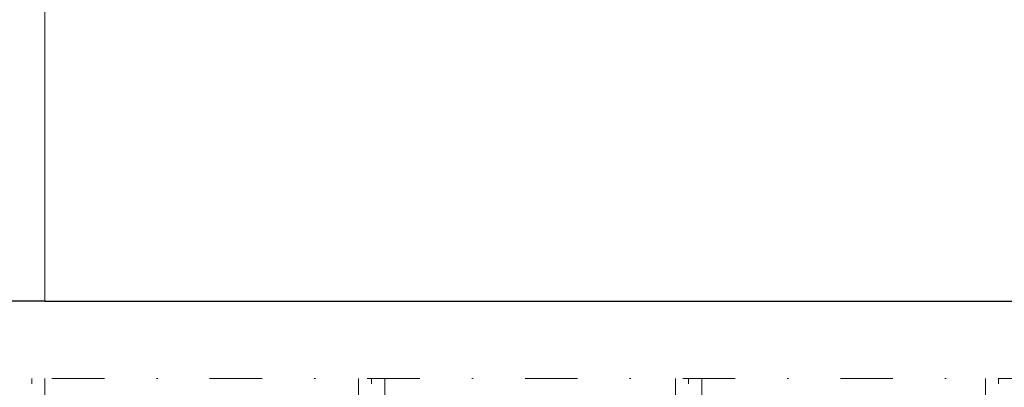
# Model space of a CAD drawing. Extents: x -613240 to -325500, y -25863 to 152403.
# Tile 182 of 254: x -429907 to -427096, y 98977 to 100026. Entities that reach past the tile are written whole.
import ezdxf

# ---------------------------------------------------------------- set-up
doc = ezdxf.new("R2010")
doc.units = 0
doc.header["$MEASUREMENT"] = 0
doc.linetypes.add('Dot & Dashed', pattern=[450, 150, -150, 0, -150])
doc.layers.add('INWENT KONST. DREWNIANA_Nr_Pióra__2', color=7, linetype='Continuous', lineweight=13, true_color=0x7f7f7f)
for name, color, linetype, lineweight in [('INWENT KONST. DREWNIANA_Nr_Pióra__21', 7, 'Continuous', 9), ('INWENT.ŚCIANY_Nr_Pióra__1', 7, 'Continuous', 25), ('INWENT.ŚCIANY_Nr_Pióra__21', 7, 'Continuous', 9)]:
    doc.layers.add(name, color=color, linetype=linetype, lineweight=lineweight)

msp = doc.modelspace()

# ---------------------------------------------------------------- linework, layer by layer
at = {"layer": 'INWENT KONST. DREWNIANA_Nr_Pióra__2', "linetype": 'Continuous'}
for p, q in [((-429834.9, 95132.6), (-429834.9, 99002.6)), ((-428939.9, 95132.6), (-428939.9, 99002.6)), ((-428864.9, 95132.6), (-428864.9, 99002.6)), ((-428034.9, 95132.6), (-428034.9, 99002.6)), ((-427959.9, 95132.6), (-427959.9, 99002.6)), ((-427149.9, 95132.6), (-427149.9, 99002.6))]:
    msp.add_line(p, q, dxfattribs=at)
at = {"layer": 'INWENT KONST. DREWNIANA_Nr_Pióra__21', "linetype": 'Dot & Dashed'}
for p, q in [((-430714.9, 99002.6), (-414324.9, 99002.6)), ((-429872.4, 94485.7), (-429872.4, 99002.6)), ((-428902.4, 94485.7), (-428902.4, 99002.6)), ((-427997.4, 94485.7), (-427997.4, 99002.6)), ((-427112.4, 94485.7), (-427112.4, 99002.6))]:
    msp.add_line(p, q, dxfattribs=at)
at = {"layer": 'INWENT.ŚCIANY_Nr_Pióra__1', "linetype": 'Continuous'}
for q in [(-430284.9, 99222.6), (-421574.9, 99222.6)]:
    msp.add_line((-429834.9, 99222.6), q, dxfattribs=at)
at = {"layer": 'INWENT.ŚCIANY_Nr_Pióra__21', "linetype": 'Continuous'}
msp.add_line((-429834.9, 100092.6), (-429834.9, 99222.6), dxfattribs=at)

doc.saveas('drawing.dxf')
